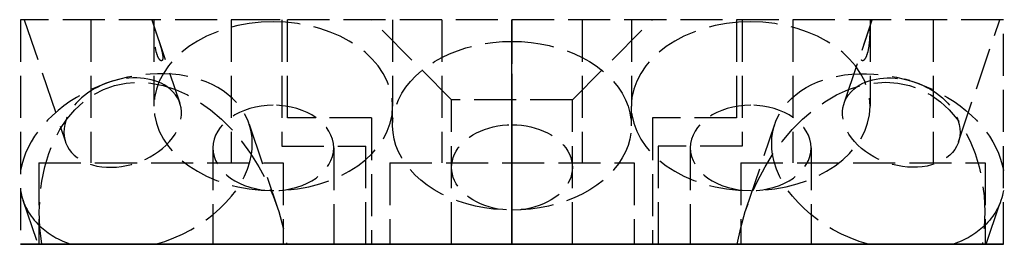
# Model space of a CAD drawing. Header units: millimetres. Extents: x -17.5 to 17.5, y 0 to 8.
import ezdxf

# ---------------------------------------------------------------- set-up
doc = ezdxf.new("R2010")
doc.units = ezdxf.units.MM
doc.header["$LTSCALE"] = 10
doc.linetypes.add('ALLCAD_Strich', pattern=[0.2, 0.15, -0.05])
for name, color, linetype in [('BESCH_KONT_sich_schn_ansi_2d', 40, 'Continuous'), ('BESCH_KONT_sich_schn_grun_2d', 10, 'Continuous'), ('BESCH_KONT_sich_schn_seit_2d', 160, 'Continuous')]:
    doc.layers.add(name, color=color, linetype=linetype)

msp = doc.modelspace()

# ---------------------------------------------------------------- linework, layer by layer
at = {"layer": 'BESCH_KONT_sich_schn_ansi_2d', "linetype": 'ALLCAD_Strich'}
for p, q in [((-17.5, 0, -89.00000000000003), (17.5, 0, -89.00000000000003)), ((-17.5, 0, -89.00000000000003), (-17.5, 0, -21.00000000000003)), ((-17.5, 0, -21.00000000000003), (-5.200000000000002, 0, -21.00000000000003)), ((-17.5, 0, -21), (-5, 0, -21)), ((-17.5, 0, -21), (-17.5, 0)), ((-17.5, 0), (-16.74603914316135, 0)), ((-17.43400744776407, 0, -1.876542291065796), (-16.83155035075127, 0)), ((-17.14708921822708, 0, -7.852789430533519), (-15.91031046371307, 0, -4.000452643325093)), ((-16.74603914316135, 0), (-8.02025296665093, 0)), ((-15.13053968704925, 0, -5.623732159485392), (-15.89260009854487, 0, -5.085350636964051)), ((-13.39508348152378, 0, -6.180894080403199), (-12.46204713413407, 0, -6.186717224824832)), ((-13.05291078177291, 0, -9.167210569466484), (-12.67058279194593, 0, -7.976329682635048)), ((-12.75, 0, -8), (-12.75, 0, -11.08111831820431)), ((-12.60318305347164, 0, -7.766391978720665), (-11.81613202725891, 0, -5.314873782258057)), ((-10.64999999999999, 0, -12.56604255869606), (-10.64999999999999, 0, -15.99999999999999)), ((-9.340864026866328, 0, -4.474816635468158), (-8.353428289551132, 0, -1.399137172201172)), ((-8.24999999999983, 0, -2), (-8.750000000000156, 0, -2)), ((-5.199999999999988, 0, -77.00000000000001), (-8.199999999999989, 0, -77.00000000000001)), ((-8.199999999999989, 0, -21.00000000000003), (-8.199999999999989, 0, -77.00000000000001)), ((-8.02025296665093, 0), (8.020252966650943, 0)), ((-8, 0, -76), (-8, 0, -21)), ((-5.200000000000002, 0, -76), (-8, 0, -76)), ((-6.349999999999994, 0, -12.56604255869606), (-6.349999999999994, 0, -15.99999999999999)), ((-5.200000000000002, 0, -77.00000000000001), (-5.200000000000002, 0, -21.00000000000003)), ((5.200000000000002, 0, -77.00000000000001), (-5.200000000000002, 0, -77.00000000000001)), ((-5, 0, -76), (-5.200000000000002, 0, -76)), ((-5, 0, -76), (5, 0, -76)), ((-5, 0, -21), (-5, 0, -76)), ((-4.249999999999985, 0, -8.000000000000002), (-4.249999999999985, 0, -11.08111831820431)), ((-4.25, 0, -40.06247459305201), (-4.25, 0, -36.2843)), ((-4.25, 0, -68.346774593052), (-4.25, 0, -64.5686)), ((-2.150000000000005, 0, -44.28429999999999), (-2.150000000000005, 0, -41.54739883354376)), ((-2.150000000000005, 0, -72.5686), (-2.150000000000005, 0, -69.83169883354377)), ((-0.0098449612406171, 0, -0.0071317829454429), (-0.0098449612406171, 0, -0.004496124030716)), ((-0.0081395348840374, 0, -0.004496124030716), (-0.0081395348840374, 0, -0.0071317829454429)), ((-0.0063565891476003, 0, -0.0098449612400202), (-0.0071317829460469, 0, -0.0098449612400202)), ((-0.0071317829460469, 0, -0.0017829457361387), (-0.0063565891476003, 0, -0.0017829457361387)), ((-0.0065116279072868, 0, -0.0033333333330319), (-0.0069767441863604, 0, -0.0033333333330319)), ((-0.0069767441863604, 0, -0.0082945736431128), (-0.0065116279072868, 0, -0.0082945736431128)), ((-0.0053488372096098, 0, -0.0071317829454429), (-0.0053488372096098, 0, -0.004496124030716)), ((-0.0036434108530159, 0, -0.004496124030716), (-0.0036434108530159, 0, -0.0071317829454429)), ((-0.0027131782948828, 0, -0.001937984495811), (0.0010077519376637, 0, -0.001937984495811)), ((-0.0010077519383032, 0, -0.0096899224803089), (-0.0027131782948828, 0, -0.0096899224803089)), ((-0.0027131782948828, 0, -0.0096899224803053), (-0.0027131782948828, 0, -0.001937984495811)), ((-0.0010077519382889, 0, -0.0070542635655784), (-0.0010077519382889, 0, -0.0096899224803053)), ((0.0010077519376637, 0, -0.0070542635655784), (-0.0010077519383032, 0, -0.0070542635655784)), ((-0.0009871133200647, 0, -0.0056589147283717), (0.0005632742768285, 0, -0.0056589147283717)), ((-0.0009871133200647, 0, -0.0034883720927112), (-0.0009871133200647, 0, -0.0056589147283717)), ((0.0005632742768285, 0, -0.0034883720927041), (-0.0009871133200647, 0, -0.0034883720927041)), ((0.0014935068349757, 0, -0.0047286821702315), (0.0014935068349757, 0, -0.0044186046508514)), ((0.0031782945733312, 0, -0.0041085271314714), (0.0031782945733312, 0, -0.004883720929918)), ((0.003953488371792, 0, -0.0071317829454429), (0.003953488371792, 0, -0.004496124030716)), ((0.0056589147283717, 0, -0.004496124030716), (0.0056589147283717, 0, -0.0071317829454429)), ((0.0074418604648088, 0, -0.0098449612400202), (0.0066666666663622, 0, -0.0098449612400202)), ((0.0066666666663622, 0, -0.0017829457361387), (0.0074418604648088, 0, -0.0017829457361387)), ((0.0072868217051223, 0, -0.0033333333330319), (0.0068217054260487, 0, -0.0033333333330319)), ((0.0068217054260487, 0, -0.0082945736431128), (0.0072868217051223, 0, -0.0082945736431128)), ((0.0084496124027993, 0, -0.0071317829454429), (0.0084496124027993, 0, -0.004496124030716)), ((0.0101550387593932, 0, -0.004496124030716), (0.0101550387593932, 0, -0.0071317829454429)), ((2.150000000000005, 0, -44.2843), (2.150000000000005, 0, -41.54739883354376)), ((2.150000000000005, 0, -72.5686), (2.150000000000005, 0, -69.83169883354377)), ((4.250000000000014, 0, -8), (4.250000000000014, 0, -11.08111831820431)), ((4.25, 0, -40.06247459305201), (4.25, 0, -36.2843)), ((4.25, 0, -68.346774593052), (4.25, 0, -64.5686)), ((5.200000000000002, 0, -76), (5.000000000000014, 0, -76)), ((5, 0, -21), (17.5, 0, -21)), ((5, 0, -76), (5, 0, -21)), ((8.200000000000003, 0, -77.00000000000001), (5.200000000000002, 0, -77.00000000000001)), ((8, 0, -76), (5.200000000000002, 0, -76)), ((5.199999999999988, 0, -21.00000000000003), (5.199999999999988, 0, -77.00000000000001)), ((5.199999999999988, 0, -21.00000000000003), (17.5, 0, -21.00000000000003)), ((6.350000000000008, 0, -12.56604255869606), (6.350000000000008, 0, -15.99999999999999)), ((8, 0, -76), (8, 0, -21)), ((8.020252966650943, 0), (16.74603914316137, 0)), ((8.200000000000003, 0, -21.00000000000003), (8.200000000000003, 0, -77.00000000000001)), ((8.75000000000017, 0, -2), (8.249999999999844, 0, -2)), ((8.353428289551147, 0, -1.399137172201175), (9.340864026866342, 0, -4.474816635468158)), ((10.65, 0, -12.56604255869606), (10.65, 0, -15.99999999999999)), ((11.81613202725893, 0, -5.314873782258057), (12.60318305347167, 0, -7.766391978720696)), ((13.3950834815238, 0, -6.180894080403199), (12.46204713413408, 0, -6.186717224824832)), ((12.67058279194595, 0, -7.976329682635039), (13.05291078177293, 0, -9.167210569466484)), ((12.75000000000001, 0, -8.000000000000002), (12.75000000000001, 0, -11.08111831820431)), ((15.13053968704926, 0, -5.623732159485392), (15.8926000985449, 0, -5.085350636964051)), ((15.9103104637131, 0, -4.000452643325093), (17.14708921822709, 0, -7.852789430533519)), ((16.74603914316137, 0), (17.5, 0)), ((16.83155035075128, 0), (17.43400744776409, 0, -1.876542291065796)), ((17.5, 0, -89.00000000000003), (17.5, 0, -21.00000000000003)), ((17.5, 0, -21), (17.5, 0))]:
    msp.add_line(p, q, dxfattribs=at)
at = {"layer": 'BESCH_KONT_sich_schn_ansi_2d', "linetype": 'ALLCAD_Strich', "extrusion": (0, 1, 0)}
for centre, radius in [((12.5, -27.00000000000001), 4.349999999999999), ((12.5, -54.00000000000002), 4.349999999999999), ((0, -84.00000000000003), 4.349999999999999), ((0, -25), 2.149999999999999), ((-12.5, -37.00000000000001), 4.349999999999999), ((-12.5, -64.00000000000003), 4.349999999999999)]:
    msp.add_circle(centre, radius, dxfattribs=at)
at = {"layer": 'BESCH_KONT_sich_schn_ansi_2d', "linetype": 'ALLCAD_Strich', "extrusion": (0, -1, 0)}
for centre, radius in [((-12.5, -27.00000000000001), 2.5), ((-12.5, -54.00000000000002), 2.5), ((0, -25), 5), ((0, -84.00000000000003), 2.5), ((12.5, -37.00000000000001), 2.5), ((12.5, -64.00000000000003), 2.5)]:
    msp.add_circle(centre, radius, dxfattribs=at)
at = {"layer": 'BESCH_KONT_sich_schn_ansi_2d', "linetype": 'ALLCAD_Strich', "extrusion": (0, 1, 0)}
for centre, radius, start, end in [((0.0071317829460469, -0.0071317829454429), 0.0027131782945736, 270, 2.036e-13), ((0.0071317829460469, -0.0044961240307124), 0.0027131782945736, 0, 90), ((0.0063565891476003, -0.0071317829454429), 0.0027131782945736, 180, 270), ((0.0063565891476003, -0.0044961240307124), 0.0027131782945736, 90, 180), ((-0.0010077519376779, -0.0048837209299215), 0.0021705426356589, 180, 270), ((-0.0010077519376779, -0.0041085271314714), 0.0021705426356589, 90, 180), ((-0.0066666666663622, -0.0071317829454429), 0.0027131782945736, 270, 0), ((-0.0066666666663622, -0.0044961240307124), 0.0027131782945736, 0, 90), ((-0.0074418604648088, -0.0071317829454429), 0.0027131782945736, 180, 270), ((-0.0074418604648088, -0.0044961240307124), 0.0027131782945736, 90, 180)]:
    msp.add_arc(centre, radius, start, end, dxfattribs=at)
at = {"layer": 'BESCH_KONT_sich_schn_ansi_2d', "linetype": 'ALLCAD_Strich', "extrusion": (0, -1, 0)}
for centre, radius, start, end in [((-0.0069767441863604, -0.0044961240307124), 0.0011627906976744, 90, 180.0000000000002), ((-0.0069767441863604, -0.0071317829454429), 0.0011627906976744, 179.9999999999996, 270), ((-0.0065116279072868, -0.0044961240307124), 0.0011627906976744, 359.9999999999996, 90), ((-0.0065116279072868, -0.0071317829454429), 0.0011627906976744, 270, 4.071e-13), ((0.0005632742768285, -0.0044186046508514), 0.0009302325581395, 0, 90), ((0.0005632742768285, -0.0047286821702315), 0.0009302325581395, 270, 0), ((0.0068217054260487, -0.0044961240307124), 0.0011627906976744, 90, 180.0000000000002), ((0.0068217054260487, -0.0071317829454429), 0.0011627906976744, 179.9999999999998, 270), ((0.0072868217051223, -0.0044961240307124), 0.0011627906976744, 359.9999999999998, 90), ((0.0072868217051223, -0.0071317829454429), 0.0011627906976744, 270, 4.071e-13)]:
    msp.add_arc(centre, radius, start, end, dxfattribs=at)
for centre, major_axis, ratio, start_param, end_param in [((-15.09999999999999, 0, -8.510000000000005), (0.9790083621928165, 0, 3.049429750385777), 0.671302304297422, 0.4894562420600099, 3.141592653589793), ((-13.3874357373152, 0, -3.175679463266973), (4.046571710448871, 0, -1.29913717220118), 0.671302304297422, 0.3594193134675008, 2.782173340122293), ((-13.86322124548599, 0, -4.657663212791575), (-2.047089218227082, 0, 0.6572105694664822), 0.671302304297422, -1.124704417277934, 0.9467038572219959), ((-15.09999999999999, 0, -8.510000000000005), (0.9790083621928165, 0, 3.049429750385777), 0.671302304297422, -3.141592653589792, -0.4894562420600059), ((-13.86322124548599, 0, -4.657663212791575), (2.047089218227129, 0, -0.6572105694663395), 0.671302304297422, -2.194888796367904, -0.9467038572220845), ((-15.09999999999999, 0, -8.510000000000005), (0.9790083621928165, 0, 3.049429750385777), 0.671302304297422, -0.4894562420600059, 0.4894562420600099), ((-8.5, 0, -8), (0, 0, -6.010407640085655), 0.7071067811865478, -3.082735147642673, -0.3331178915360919), ((-8.5, 0, -11.0811183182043), (-4.250000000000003, 0), 0.7071067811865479, 1.570796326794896, 7.853981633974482), ((-13.3874357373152, 0, -3.175679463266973), (4.04657171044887, 0, -1.299137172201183), 0.6713023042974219, -1.191150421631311, 0.359419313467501), ((-8.5, 0, -12.56604255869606), (2.150000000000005, 0), 0.7071067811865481, -0.8524914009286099, 3.994084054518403), ((-8.5, 0, -12.56604255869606), (2.15, 0), 0.7071067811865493, -2.289101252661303, -1.570796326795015), ((-8.5, 0, -8), (0, 0, -6.010407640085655), 0.7071067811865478, -0.3331178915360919, 0.3331178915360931), ((-8.5, 0, -5.000000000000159), (-4.25000000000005, 0), 0.707106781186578, -1.629653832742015, -1.511938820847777), ((-8.5, 0, -12.56604255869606), (2.150000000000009, 0), 0.7071067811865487, -1.570796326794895, -0.8524914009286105), ((-8.5, 0, -8), (0, 0, -6.010407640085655), 0.7071067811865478, 0.3331178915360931, 3.082735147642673), ((0, 0, -36.2843), (0, 0, -6.010407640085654), 0.7071067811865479, -3.141592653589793, -0.3331178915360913), ((0, 0, -64.5686), (0, 0, -6.010407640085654), 0.7071067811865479, -3.141592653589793, -0.3331178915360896), ((0, 0, -36.2843), (0, 0, -6.010407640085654), 0.7071067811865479, -0.3331178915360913, 0.3331178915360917), ((0, 0, -64.5686), (0, 0, -6.010407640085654), 0.7071067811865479, -0.3331178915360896, 0.3331178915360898), ((0, 0, -36.2843), (0, 0, -6.010407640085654), 0.7071067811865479, 0.3331178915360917, 3.141592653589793), ((0, 0, -64.5686), (0, 0, -6.010407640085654), 0.7071067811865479, 0.3331178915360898, 3.141592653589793), ((8.500000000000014, 0, -8), (0, 0, -6.010407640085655), 0.7071067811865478, -3.082735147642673, -0.3331178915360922), ((8.500000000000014, 0, -11.0811183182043), (-4.250000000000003, 0), 0.7071067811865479, 1.570796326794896, 7.853981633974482), ((8.500000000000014, 0, -12.56604255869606), (2.150000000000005, 0), 0.7071067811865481, -0.852491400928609, 3.994084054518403), ((8.500000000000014, 0, -12.56604255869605), (2.150000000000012, 0), 0.7071067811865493, -2.289101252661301, -1.570796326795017), ((8.500000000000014, 0, -8), (0, 0, -6.010407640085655), 0.7071067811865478, -0.3331178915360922, 0.333117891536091), ((8.500000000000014, 0, -5.000000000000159), (-4.25000000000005, 0), 0.707106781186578, -1.629653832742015, -1.511938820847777), ((8.5, 0, -12.56604255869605), (2.150000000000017, 0), 0.7071067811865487, -1.570796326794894, -0.8524914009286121), ((8.500000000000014, 0, -8), (0, 0, -6.010407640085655), 0.7071067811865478, 0.333117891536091, 3.082735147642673), ((15.10000000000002, 0, -8.510000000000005), (-0.9790083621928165, 0, 3.049429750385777), 0.671302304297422, 0.4894562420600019, 3.141592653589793), ((15.10000000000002, 0, -8.510000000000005), (-0.9790083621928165, 0, 3.049429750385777), 0.671302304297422, -0.4894562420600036, 0.489456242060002), ((15.10000000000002, 0, -8.510000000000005), (-0.9790083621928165, 0, 3.049429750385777), 0.671302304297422, -3.141592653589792, -0.4894562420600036)]:
    msp.add_ellipse(centre, major_axis=major_axis, ratio=ratio, start_param=start_param, end_param=end_param, dxfattribs=at)
at = {"layer": 'BESCH_KONT_sich_schn_ansi_2d', "linetype": 'ALLCAD_Strich', "extrusion": (0, -0.9999999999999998, 0)}
for centre, major_axis, ratio, start_param, end_param in [((-13.3874357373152, 0, -3.175679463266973), (-4.046571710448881, 0, 1.299137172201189), 0.6713023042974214, 0.3263788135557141, 1.19115042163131), ((-13.38743573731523, 0, -3.175679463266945), (-4.04657171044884, 0, 1.299137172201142), 0.6713023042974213, -0.359419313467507, 0.0981658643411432), ((-13.86322124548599, 0, -4.657663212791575), (2.047089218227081, 0, -0.6572105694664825), 0.6713023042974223, -0.9467038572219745, 2.016888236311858)]:
    msp.add_ellipse(centre, major_axis=major_axis, ratio=ratio, start_param=start_param, end_param=end_param, dxfattribs=at)
at = {"layer": 'BESCH_KONT_sich_schn_ansi_2d', "linetype": 'ALLCAD_Strich', "extrusion": (0, 1, 0)}
for centre, major_axis, ratio, start_param, end_param in [((-12.4, 0, -0.0999999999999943), (1.935249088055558, 0, 6.027942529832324), 0.6713023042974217, -2.761946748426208, -1.76685090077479), ((-12.4, 0, -0.0999999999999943), (1.935249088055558, 0, 6.027942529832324), 0.6713023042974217, 1.34230622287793, 2.761946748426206), ((-8.5, 0, -15.99999999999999), (0, 0, -3.040559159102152), 0.7071067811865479, -3.141592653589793, 3.141592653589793), ((0, 0, -40.06247459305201), (-4.250000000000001, 0), 0.7071067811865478, -1.570796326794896, 4.712388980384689), ((0, 0, -68.346774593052), (-4.250000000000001, 0), 0.7071067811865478, -1.570796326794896, 4.712388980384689), ((0, 0, -41.54739883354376), (-2.149999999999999, 0), 0.7071067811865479, -0.6436101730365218, 3.785202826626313), ((0, 0, -69.83169883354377), (-2.15, 0), 0.7071067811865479, -0.6436101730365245, 3.785202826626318), ((0, 0, -72.5686), (0, 0, -3.040559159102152), 0.7071067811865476, -3.141592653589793, 3.141592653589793), ((0, 0, -44.28429999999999), (0, 0, -3.040559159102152), 0.7071067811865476, -3.141592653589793, 3.141592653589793), ((1.42e-14, 0, -41.54739883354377), (-2.150000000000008, 0), 0.7071067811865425, -1.570796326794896, -0.6436101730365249), ((0, 0, -69.83169883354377), (-2.15, 0), 0.7071067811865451, -1.570796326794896, -0.6436101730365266), ((-1.42e-14, 0, -41.54739883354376), (-2.150000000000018, 0), 0.7071067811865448, -2.497982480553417, -1.57079632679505), ((0, 0, -69.83169883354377), (-2.150000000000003, 0), 0.7071067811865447, -2.497982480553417, -1.570796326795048), ((8.500000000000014, 0, -15.99999999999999), (0, 0, -3.040559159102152), 0.7071067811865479, -3.141592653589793, 3.141592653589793), ((12.40000000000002, 0, -0.0999999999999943), (-1.935249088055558, 0, 6.027942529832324), 0.6713023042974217, -2.76194674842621, -1.34230622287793), ((13.38743573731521, 0, -3.175679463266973), (-4.046571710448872, 0, -1.299137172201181), 0.6713023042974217, -1.191150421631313, 0.3594193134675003), ((13.38743573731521, 0, -3.175679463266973), (-4.04657171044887, 0, -1.299137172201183), 0.6713023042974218, 0.3594193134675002, 2.782173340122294), ((13.86322124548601, 0, -4.657663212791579), (-2.047089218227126, 0, -0.6572105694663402), 0.6713023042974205, -2.194888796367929, -0.9467038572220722), ((13.38743573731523, 0, -3.175679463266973), (4.046571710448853, 0, 1.299137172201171), 0.6713023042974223, 0.3263788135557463, 1.191150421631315), ((12.40000000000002, 0, -0.0999999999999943), (-1.935249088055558, 0, 6.027942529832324), 0.6713023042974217, 1.766850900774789, 2.761946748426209), ((13.38743573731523, 0, -3.175679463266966), (4.046571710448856, 0, 1.29913717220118), 0.6713023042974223, -0.359419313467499, 0.0981658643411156)]:
    msp.add_ellipse(centre, major_axis=major_axis, ratio=ratio, start_param=start_param, end_param=end_param, dxfattribs=at)
at = {"layer": 'BESCH_KONT_sich_schn_ansi_2d', "linetype": 'ALLCAD_Strich', "extrusion": (0, 0.9999999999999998, 0)}
for major_axis, start_param, end_param in [((-2.047089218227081, 0, -0.6572105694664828), -0.9467038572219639, 2.016888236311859), ((2.047089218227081, 0, 0.6572105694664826), -1.124704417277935, 0.9467038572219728)]:
    msp.add_ellipse((13.86322124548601, 0, -4.657663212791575), major_axis=major_axis, ratio=0.6713023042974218, start_param=start_param, end_param=end_param, dxfattribs=at)
at = {"layer": 'BESCH_KONT_sich_schn_ansi_2d', "linetype": 'ALLCAD_Strich', "extrusion": (0, 1, 0)}
for points, weights in [([(-12.69782592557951, 0, -6.180177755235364), (-14.32819289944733, 0, -6.105963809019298), (-15.6970769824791, 0, -5.217279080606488)], [1.057817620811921, 1.061688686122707, 1.057817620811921]), ([(15.69707698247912, 0, -5.217279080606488), (14.32819289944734, 0, -6.105963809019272), (12.69782592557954, 0, -6.180177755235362)], [1.057817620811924, 1.061688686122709, 1.057817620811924])]:
    msp.add_rational_spline(points, weights, degree=2, dxfattribs=at)
for points, knots in [([(-12.63941734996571, 0, -7.205140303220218), (-12.66444349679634, 0, -7.283092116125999), (-12.68647123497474, 0, -7.38095272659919), (-12.71024233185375, 0, -7.539994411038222), (-12.71672760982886, 0, -7.594957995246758), (-12.7270567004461, 0, -7.705554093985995), (-12.73091690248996, 0, -7.761175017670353), (-12.73564753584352, 0, -7.852676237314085), (-12.73719983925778, 0, -7.892223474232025), (-12.73918580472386, 0, -7.965122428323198), (-12.73963817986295, 0, -7.998429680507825), (-12.73963817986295, 0, -8.051336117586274), (-12.73919700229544, 0, -8.074942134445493), (-12.73722103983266, 0, -8.109490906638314), (-12.73566639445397, 0, -8.120508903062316), (-12.73088574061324, 0, -8.134071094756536), (-12.72698343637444, 0, -8.132029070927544), (-12.71656839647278, 0, -8.112825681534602), (-12.71003862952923, 0, -8.09558411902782), (-12.68617705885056, 0, -8.026266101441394), (-12.66414687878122, 0, -7.956175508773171), (-12.61439120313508, 0, -7.801195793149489), (-12.58299352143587, 0, -7.704876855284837), (-12.53485604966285, 0, -7.549844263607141), (-12.51872843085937, 0, -7.496467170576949), (-12.48853713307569, 0, -7.389139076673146), (-12.47446983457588, 0, -7.335197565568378), (-12.45491588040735, 0, -7.246135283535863), (-12.44756697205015, 0, -7.207541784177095), (-12.43761147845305, 0, -7.135954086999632), (-12.43506387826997, 0, -7.102991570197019), (-12.43506387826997, 0, -7.050085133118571), (-12.43755128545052, 0, -7.026142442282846), (-12.44746469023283, 0, -6.990287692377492), (-12.45483792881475, 0, -6.978312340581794), (-12.47459864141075, 0, -6.962285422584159), (-12.48879148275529, 0, -6.962634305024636), (-12.51915250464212, 0, -6.978555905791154), (-12.53532546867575, 0, -6.994210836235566), (-12.58347286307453, 0, -7.059533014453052), (-12.61468782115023, 0, -7.128112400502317), (-12.63941734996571, 0, -7.205140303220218)], [0, 0, 0, 0, 0.0331377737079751, 0.0331377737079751, 0.0497066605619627, 0.0497066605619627, 0.0662755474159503, 0.0662755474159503, 0.0775725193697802, 0.0775725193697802, 0.0888694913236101, 0.0888694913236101, 0.1000188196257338, 0.1000188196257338, 0.1111681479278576, 0.1111681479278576, 0.1275406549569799, 0.1275406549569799, 0.1439131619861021, 0.1439131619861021, 0.1766581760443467, 0.1766581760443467, 0.209795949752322, 0.209795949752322, 0.2263648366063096, 0.2263648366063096, 0.2429337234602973, 0.2429337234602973, 0.2542306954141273, 0.2542306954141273, 0.2655276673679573, 0.2655276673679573, 0.2766769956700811, 0.2766769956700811, 0.2878263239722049, 0.2878263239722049, 0.3041988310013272, 0.3041988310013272, 0.3205713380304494, 0.3205713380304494, 0.3533163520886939, 0.3533163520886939, 0.3533163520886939, 0.3533163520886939]), ([(12.63941734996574, 0, -7.205140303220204), (12.61468782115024, 0, -7.128112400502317), (12.58347286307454, 0, -7.059533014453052), (12.53532546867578, 0, -6.994210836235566), (12.51915250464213, 0, -6.978555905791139), (12.4887914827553, 0, -6.962634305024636), (12.47459864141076, 0, -6.962285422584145), (12.45483792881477, 0, -6.97831234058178), (12.44746469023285, 0, -6.990287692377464), (12.43755128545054, 0, -7.026142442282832), (12.43506387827, 0, -7.050085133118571), (12.43506387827, 0, -7.102991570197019), (12.43761147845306, 0, -7.13595408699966), (12.44756697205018, 0, -7.207541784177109), (12.45491588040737, 0, -7.246135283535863), (12.4744698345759, 0, -7.335197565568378), (12.48853713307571, 0, -7.38913907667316), (12.5187284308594, 0, -7.496467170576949), (12.53485604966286, 0, -7.549844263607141), (12.58299352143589, 0, -7.704876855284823), (12.61439120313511, 0, -7.801195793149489), (12.66414687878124, 0, -7.956175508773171), (12.68617705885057, 0, -8.02626610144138), (12.71003862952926, 0, -8.09558411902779), (12.71656839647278, 0, -8.112825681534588), (12.72698343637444, 0, -8.13202907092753), (12.73088574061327, 0, -8.13407109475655), (12.73566639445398, 0, -8.12050890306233), (12.73722103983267, 0, -8.1094909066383), (12.73919700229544, 0, -8.074942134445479), (12.73963817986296, 0, -8.051336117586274), (12.73963817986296, 0, -7.998429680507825), (12.73918580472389, 0, -7.965122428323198), (12.73719983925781, 0, -7.892223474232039), (12.73564753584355, 0, -7.852676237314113), (12.73091690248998, 0, -7.761175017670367), (12.72705670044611, 0, -7.705554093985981), (12.71672760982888, 0, -7.594957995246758), (12.71024233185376, 0, -7.539994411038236), (12.68647123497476, 0, -7.380952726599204), (12.66444349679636, 0, -7.283092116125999), (12.63941734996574, 0, -7.205140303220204)], [0, 0, 0, 0, 0.0327450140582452, 0.0327450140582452, 0.0491175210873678, 0.0491175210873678, 0.0654900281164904, 0.0654900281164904, 0.0766393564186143, 0.0766393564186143, 0.0877886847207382, 0.0877886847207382, 0.0990856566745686, 0.0990856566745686, 0.1103826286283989, 0.1103826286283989, 0.1269515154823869, 0.1269515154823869, 0.1435204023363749, 0.1435204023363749, 0.176658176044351, 0.176658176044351, 0.2094031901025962, 0.2094031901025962, 0.2257756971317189, 0.2257756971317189, 0.2421482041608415, 0.2421482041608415, 0.2532975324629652, 0.2532975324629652, 0.2644468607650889, 0.2644468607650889, 0.2757438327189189, 0.2757438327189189, 0.2870408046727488, 0.2870408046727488, 0.3036096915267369, 0.3036096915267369, 0.3201785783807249, 0.3201785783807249, 0.3533163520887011, 0.3533163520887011, 0.3533163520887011, 0.3533163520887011])]:
    msp.add_open_spline(points, degree=3, knots=knots, dxfattribs=at)
at = {"layer": 'BESCH_KONT_sich_schn_grun_2d', "linetype": 'ALLCAD_Strich'}
for p, q in [((-17.5, 7.999999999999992), (-17.5, -1.42e-14)), ((17.5, 7.999999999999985), (-17.5, 7.999999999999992)), ((-17.36914777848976, 7.999999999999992), (-15.90032964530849, 3.647946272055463)), ((-15, 7.999999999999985), (-15, 2.899999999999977)), ((-12.83085222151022, 7.999999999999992), (-11.82611284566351, 5.022994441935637)), ((-12.75, 7.999999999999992), (-12.75, 4.918881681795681)), ((-10, 7.999999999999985), (-10, 2.899999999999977)), ((-8.200000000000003, 7.999999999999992), (-8.199999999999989, 3.499999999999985)), ((-8, 4.5), (-8, 7.999999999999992)), ((-2.149999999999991, 5.149999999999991), (-4.999999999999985, 7.999999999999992)), ((-4.249999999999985, 7.999999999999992), (-4.249999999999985, 4.918881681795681)), ((-2.5, 7.999999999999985), (-2.5, 2.899999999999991)), ((2.150000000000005, 5.149999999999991), (5.000000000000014, 7.999999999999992)), ((2.5, 7.999999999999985), (2.5, 2.899999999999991)), ((4.250000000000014, 7.999999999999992), (4.250000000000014, 4.918881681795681)), ((8, 7.999999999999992), (8, 4.499999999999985)), ((8.200000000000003, 7.999999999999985), (8.200000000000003, 3.499999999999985)), ((10, 7.999999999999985), (10, 2.899999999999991)), ((11.82611284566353, 5.022994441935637), (12.83085222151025, 7.999999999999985)), ((12.75000000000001, 7.999999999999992), (12.75000000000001, 4.918881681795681)), ((15, 7.999999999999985), (15, 2.899999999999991)), ((15.9003296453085, 3.647946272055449), (17.36914777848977, 7.999999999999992)), ((17.5, -1.42e-14), (17.5, 7.999999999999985)), ((-14.52735011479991, 5.706355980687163), (-14.70024861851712, 5.635625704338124)), ((-14.16564109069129, 5.828432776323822), (-13.98524240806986, 5.876940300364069)), ((14.16564109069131, 5.828432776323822), (13.98524240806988, 5.876940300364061)), ((14.52735011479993, 5.706355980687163), (14.70024861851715, 5.63562570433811)), ((-4.25, 4.221825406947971), (-4.25, 4.918881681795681)), ((-2.149999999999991, -1.42e-14), (-2.149999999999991, 5.149999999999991)), ((2.150000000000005, 5.149999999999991), (-2.149999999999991, 5.149999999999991)), ((2.150000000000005, -1.42e-14), (2.150000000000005, 5.149999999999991)), ((4.25, 4.221825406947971), (4.25, 4.918881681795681)), ((-9.360593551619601, 4.284794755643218), (-8.341053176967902, 1.263934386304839)), ((-5, 4.499999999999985), (-8, 4.5)), ((-5, 4.499999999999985), (-5, -1.42e-14)), ((5.000000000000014, 4.499999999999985), (5, -1.42e-14)), ((8, 4.499999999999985), (5.000000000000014, 4.499999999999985)), ((8.341053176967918, 1.263934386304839), (9.36059355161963, 4.284794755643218)), ((-10.64999999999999, 3.433957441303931), (-10.64999999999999, -1.42e-14)), ((-8.199999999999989, 3.499999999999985), (-5.200000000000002, 3.499999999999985)), ((-6.349999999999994, 3.433957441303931), (-6.349999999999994, -1.42e-14)), ((-5.200000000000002, -1.42e-14), (-5.200000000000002, 3.499999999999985)), ((5.200000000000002, 3.499999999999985), (5.200000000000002, -1.42e-14)), ((8.200000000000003, 3.499999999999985), (5.200000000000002, 3.499999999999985)), ((6.350000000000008, 3.433957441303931), (6.350000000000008, -1.42e-14)), ((10.65, 3.433957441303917), (10.65, -1.42e-14)), ((-16.85000000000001, 2.899999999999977), (-16.85000000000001, -1.42e-14)), ((-16.85000000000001, 2.899999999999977), (-8.150000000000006, 2.899999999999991)), ((-8.150000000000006, 2.899999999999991), (-8.150000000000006, -1.42e-14)), ((-4.349999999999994, 2.899999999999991), (-4.349999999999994, -1.42e-14)), ((-4.350000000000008, 2.899999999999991), (4.349999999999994, 2.899999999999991)), ((4.349999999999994, 2.899999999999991), (4.349999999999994, 0)), ((8.150000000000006, 2.899999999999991), (8.150000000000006, -1.42e-14)), ((8.149999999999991, 2.899999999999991), (16.85000000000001, 2.899999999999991)), ((16.85000000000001, 2.899999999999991), (16.85000000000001, -1.42e-14)), ((-17.4142779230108, 1.566676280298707), (-16.88552467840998, 0)), ((16.88552467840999, -1.42e-14), (17.41427792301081, 1.566676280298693)), ((-0.0098449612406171, 0.0049999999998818), (-0.0098449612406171, -1.137e-13)), ((-0.0071317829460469, 0.0049999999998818), (-0.0098449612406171, 0.0049999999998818)), ((-0.0081395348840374, 0.0049999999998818), (-0.0081395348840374, -1.137e-13)), ((-0.0071317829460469, 0.0049999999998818), (-0.0071317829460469, -1.137e-13)), ((-0.0063565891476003, 0.0049999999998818), (-0.0071317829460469, 0.0049999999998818)), ((-0.0069767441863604, 0.0049999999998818), (-0.0069767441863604, -1.137e-13)), ((-0.0065116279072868, 0.0049999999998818), (-0.0065116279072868, -1.137e-13)), ((-0.0063565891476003, 0.0049999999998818), (-0.0036434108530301, 0.0049999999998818)), ((-0.0063565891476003, 0.0049999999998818), (-0.0063565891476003, -1.137e-13)), ((-0.0053488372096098, 0.0049999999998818), (-0.0053488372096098, -1.137e-13)), ((-0.0036434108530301, 0.0049999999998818), (-0.0036434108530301, -1.137e-13)), ((-0.0027131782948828, 0.0049999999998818), (-0.0027131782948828, -1.137e-13)), ((0.0010077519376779, 0.0049999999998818), (-0.0027131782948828, 0.0049999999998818)), ((-0.0010077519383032, 0.0049999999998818), (-0.0010077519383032, -1.137e-13)), ((-0.0009871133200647, -1.137e-13), (-0.0009871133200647, 0.0049999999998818)), ((0.0005632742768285, 0.0049999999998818), (0.0005632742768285, -1.137e-13)), ((0.0010077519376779, 0.0049999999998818), (0.0010077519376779, -1.137e-13)), ((0.0010077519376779, 0.0049999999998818), (0.0031782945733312, 0.0049999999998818)), ((0.0014935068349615, 0.0049999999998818), (0.0014935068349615, -1.137e-13)), ((0.0031782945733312, 0.0049999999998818), (0.0031782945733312, -1.137e-13)), ((0.003953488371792, 0.0049999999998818), (0.003953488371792, -1.137e-13)), ((0.0066666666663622, 0.0049999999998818), (0.003953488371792, 0.0049999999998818)), ((0.0056589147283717, 0.0049999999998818), (0.0056589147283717, -1.137e-13)), ((0.0066666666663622, 0.0049999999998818), (0.0066666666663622, -1.137e-13)), ((0.0074418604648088, 0.0049999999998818), (0.0066666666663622, 0.0049999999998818)), ((0.0068217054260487, 0.0049999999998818), (0.0068217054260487, -1.137e-13)), ((0.0072868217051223, 0.0049999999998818), (0.0072868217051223, -1.137e-13)), ((0.0074418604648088, 0.0049999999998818), (0.010155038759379, 0.0049999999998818)), ((0.0074418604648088, 0.0049999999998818), (0.0074418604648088, -1.137e-13)), ((0.0084496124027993, 0.0049999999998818), (0.0084496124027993, -1.137e-13)), ((0.010155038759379, 0.0049999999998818), (0.010155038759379, -1.137e-13)), ((-17.5, -1.42e-14), (-16.74603914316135, -1.42e-14)), ((-15.69707698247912, -1.42e-14), (-16.74603914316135, -1.42e-14)), ((-8.02025296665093, -1.42e-14), (-12.69782592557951, -1.42e-14)), ((-8.02025296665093, -1.42e-14), (8.020252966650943, -1.42e-14)), ((12.69782592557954, -1.42e-14), (8.020252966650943, -1.42e-14)), ((16.74603914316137, -1.42e-14), (15.69707698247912, -1.42e-14)), ((16.74603914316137, -1.42e-14), (17.5, -1.42e-14))]:
    msp.add_line(p, q, dxfattribs=at)
at = {"layer": 'BESCH_KONT_sich_schn_grun_2d', "linetype": 'ALLCAD_Strich', "extrusion": (0, 0, -1)}
for centre, major_axis, ratio, start_param, end_param in [((-8.499999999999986, 4.918881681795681), (-4.250000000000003, 5e-16), 0.7071067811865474, 1.570796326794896, 7.853981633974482), ((-8.499999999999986, 10.99999999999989), (-4.25000000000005, -3e-16), 0.7071067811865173, -1.629653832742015, -1.511938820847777), ((8.500000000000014, 4.918881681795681), (-4.250000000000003, 5e-16), 0.7071067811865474, 1.570796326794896, 7.853981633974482), ((8.500000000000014, 10.99999999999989), (-4.25000000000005, -3e-16), 0.7071067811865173, -1.629653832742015, -1.511938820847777), ((13.38743573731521, 2.925735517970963), (-4.026842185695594, 1.359059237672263), 0.7057065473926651, -0.3612079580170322, 2.793666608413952), ((12.36789536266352, -0.0951248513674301), (1.925813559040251, 5.70611424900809), 0.7057065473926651, -1.788398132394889, 1.320758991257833), ((13.86322124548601, 4.335470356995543), (2.037108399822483, -0.6875240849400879), 0.7057065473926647, -0.4882747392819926, 3.629867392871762), ((13.86322124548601, 4.335470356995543), (2.037108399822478, -0.6875240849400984), 0.7057065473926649, -1.570796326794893, -0.4882747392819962), ((-8.499999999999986, 3.433957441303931), (-2.150000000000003, 3e-16), 0.7071067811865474, 1.570796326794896, 7.853981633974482), ((8.500000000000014, 3.433957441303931), (-2.150000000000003, 3e-16), 0.7071067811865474, 1.570796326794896, 7.853981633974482), ((13.38743573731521, 2.925735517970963), (-4.026842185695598, 1.359059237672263), 0.7057065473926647, -1.637242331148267, -0.3612079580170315), ((13.38743573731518, 2.925735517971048), (4.026842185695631, -1.359059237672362), 0.7057065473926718, 0.3612079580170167, 0.7450585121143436)]:
    msp.add_ellipse(centre, major_axis=major_axis, ratio=ratio, start_param=start_param, end_param=end_param, dxfattribs=at)
at = {"layer": 'BESCH_KONT_sich_schn_grun_2d', "linetype": 'ALLCAD_Strich'}
for centre, major_axis, ratio, start_param, end_param in [((0, 4.221825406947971), (-4.250000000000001, 5e-16), 0.7071067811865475, -1.570796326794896, 4.712388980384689), ((-13.3874357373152, 2.925735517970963), (4.026842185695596, 1.359059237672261), 0.7057065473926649, -0.3612079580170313, 2.793666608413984), ((-13.863221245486, 4.335470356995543), (-2.037108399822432, -0.6875240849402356), 0.7057065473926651, -2.653317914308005, -1.570796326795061), ((-13.863221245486, 4.335470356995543), (-2.037108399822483, -0.6875240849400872), 0.7057065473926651, -0.4882747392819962, 3.629867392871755), ((-13.86322124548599, 4.335470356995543), (-2.03710839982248, -0.6875240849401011), 0.7057065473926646, -1.570796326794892, -0.4882747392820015), ((0, 2.73690116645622), (-2.149999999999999, 3e-16), 0.7071067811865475, -1.570796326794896, 4.712388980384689), ((-13.3874357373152, 2.925735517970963), (4.026842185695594, 1.35905923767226), 0.7057065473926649, -1.637242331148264, -0.3612079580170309), ((-13.38743573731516, 2.925735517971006), (-4.026842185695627, -1.359059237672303), 0.7057065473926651, -0.1197130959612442, 0.3612079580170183), ((-13.38743573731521, 2.925735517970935), (-4.026842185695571, -1.359059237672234), 0.7057065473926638, 0.361207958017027, 0.7450585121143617)]:
    msp.add_ellipse(centre, major_axis=major_axis, ratio=ratio, start_param=start_param, end_param=end_param, dxfattribs=at)
at = {"layer": 'BESCH_KONT_sich_schn_grun_2d', "linetype": 'ALLCAD_Strich', "extrusion": (0, 0, -0.9999999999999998)}
for centre, major_axis, ratio, start_param, end_param in [((13.86322124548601, 4.335470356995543), (2.037108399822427, -0.6875240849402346), 0.7057065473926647, -2.653317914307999, -1.57079632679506), ((-12.3678953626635, -0.0951248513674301), (-1.92581355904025, 5.70611424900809), 0.7057065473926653, -1.320758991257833, 1.78839813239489), ((13.38743573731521, 2.925735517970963), (4.026842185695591, -1.359059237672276), 0.7057065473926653, -0.1197130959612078, 0.3612079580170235)]:
    msp.add_ellipse(centre, major_axis=major_axis, ratio=ratio, start_param=start_param, end_param=end_param, dxfattribs=at)
at = {"layer": 'BESCH_KONT_sich_schn_grun_2d', "linetype": 'ALLCAD_Strich'}
for points, knots in [([(-12.63941734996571, 7.432711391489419), (-12.66444349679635, 7.506862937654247), (-12.68647123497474, 7.572897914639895), (-12.71024233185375, 7.636387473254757), (-12.71672760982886, 7.651728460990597), (-12.7270567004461, 7.667537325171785), (-12.73091690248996, 7.668075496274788), (-12.73564753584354, 7.652811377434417), (-12.7371998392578, 7.641267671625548), (-12.73918580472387, 7.605968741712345), (-12.73963817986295, 7.582122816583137), (-12.73963817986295, 7.529216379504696), (-12.73919700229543, 7.496374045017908), (-12.73722103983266, 7.424388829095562), (-12.73566639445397, 7.385282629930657), (-12.73088574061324, 7.294677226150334), (-12.72698343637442, 7.24003697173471), (-12.71656839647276, 7.132044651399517), (-12.71003862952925, 7.078708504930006), (-12.68617705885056, 6.925203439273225), (-12.66414687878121, 6.831976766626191), (-12.61439120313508, 6.68455254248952), (-12.58299352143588, 6.620059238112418), (-12.53485604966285, 6.560578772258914), (-12.51872843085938, 6.546824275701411), (-12.48853713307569, 6.534283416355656), (-12.47446983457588, 6.535424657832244), (-12.45491588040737, 6.553127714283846), (-12.44756697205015, 6.565625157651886), (-12.43761147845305, 6.602235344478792), (-12.43506387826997, 6.626426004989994), (-12.43506387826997, 6.679332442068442), (-12.43755128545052, 6.711838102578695), (-12.44746469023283, 6.782517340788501), (-12.45483792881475, 6.820666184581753), (-12.47459864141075, 6.908806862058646), (-12.48879148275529, 6.961753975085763), (-12.51915250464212, 7.066464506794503), (-12.53532546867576, 7.118214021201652), (-12.58347286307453, 7.267723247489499), (-12.61468782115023, 7.359438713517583), (-12.63941734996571, 7.432711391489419)], [0, 0, 0, 0, 0.0331377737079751, 0.0331377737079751, 0.0497066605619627, 0.0497066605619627, 0.0662755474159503, 0.0662755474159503, 0.0775725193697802, 0.0775725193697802, 0.0888694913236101, 0.0888694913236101, 0.1000188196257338, 0.1000188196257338, 0.1111681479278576, 0.1111681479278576, 0.1275406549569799, 0.1275406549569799, 0.1439131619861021, 0.1439131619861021, 0.1766581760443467, 0.1766581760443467, 0.209795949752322, 0.209795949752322, 0.2263648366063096, 0.2263648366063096, 0.2429337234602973, 0.2429337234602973, 0.2542306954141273, 0.2542306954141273, 0.2655276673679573, 0.2655276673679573, 0.2766769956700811, 0.2766769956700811, 0.2878263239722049, 0.2878263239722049, 0.3041988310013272, 0.3041988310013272, 0.3205713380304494, 0.3205713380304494, 0.3533163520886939, 0.3533163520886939, 0.3533163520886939, 0.3533163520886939]), ([(12.63941734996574, 7.432711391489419), (12.61468782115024, 7.359438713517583), (12.58347286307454, 7.267723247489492), (12.53532546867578, 7.118214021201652), (12.51915250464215, 7.066464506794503), (12.4887914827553, 6.961753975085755), (12.47459864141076, 6.908806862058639), (12.45483792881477, 6.820666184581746), (12.44746469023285, 6.782517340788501), (12.43755128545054, 6.711838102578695), (12.43506387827, 6.679332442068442), (12.43506387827, 6.626426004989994), (12.43761147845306, 6.602235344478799), (12.44756697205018, 6.565625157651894), (12.45491588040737, 6.553127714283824), (12.47446983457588, 6.535424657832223), (12.48853713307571, 6.534283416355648), (12.5187284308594, 6.546824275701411), (12.53485604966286, 6.560578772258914), (12.58299352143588, 6.620059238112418), (12.6143912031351, 6.684552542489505), (12.66414687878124, 6.831976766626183), (12.68617705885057, 6.925203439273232), (12.71003862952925, 7.078708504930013), (12.71656839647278, 7.132044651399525), (12.72698343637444, 7.240036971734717), (12.73088574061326, 7.294677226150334), (12.73566639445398, 7.385282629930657), (12.73722103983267, 7.424388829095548), (12.73919700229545, 7.496374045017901), (12.73963817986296, 7.529216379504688), (12.73963817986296, 7.582122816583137), (12.73918580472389, 7.605968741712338), (12.7371998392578, 7.641267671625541), (12.73564753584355, 7.652811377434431), (12.73091690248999, 7.668075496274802), (12.72705670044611, 7.667537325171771), (12.71672760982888, 7.651728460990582), (12.71024233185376, 7.636387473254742), (12.68647123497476, 7.572897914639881), (12.66444349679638, 7.506862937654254), (12.63941734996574, 7.432711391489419)], [0, 0, 0, 0, 0.0327450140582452, 0.0327450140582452, 0.0491175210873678, 0.0491175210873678, 0.0654900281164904, 0.0654900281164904, 0.0766393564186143, 0.0766393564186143, 0.0877886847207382, 0.0877886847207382, 0.0990856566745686, 0.0990856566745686, 0.1103826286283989, 0.1103826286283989, 0.1269515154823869, 0.1269515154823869, 0.1435204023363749, 0.1435204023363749, 0.176658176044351, 0.176658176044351, 0.2094031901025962, 0.2094031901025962, 0.2257756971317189, 0.2257756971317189, 0.2421482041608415, 0.2421482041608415, 0.2532975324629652, 0.2532975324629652, 0.2644468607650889, 0.2644468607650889, 0.2757438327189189, 0.2757438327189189, 0.2870408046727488, 0.2870408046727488, 0.3036096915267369, 0.3036096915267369, 0.3201785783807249, 0.3201785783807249, 0.3533163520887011, 0.3533163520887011, 0.3533163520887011, 0.3533163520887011])]:
    msp.add_open_spline(points, degree=3, knots=knots, dxfattribs=at)
for points, weights in [([(-12.69782592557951, -1.42e-14), (-14.32819289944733, -1.42e-14), (-15.69707698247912, -1.42e-14)], [1.057817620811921, 1.061688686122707, 1.057817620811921]), ([(15.69707698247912, -1.42e-14), (14.32819289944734, -1.42e-14), (12.69782592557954, -1.42e-14)], [1.057817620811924, 1.061688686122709, 1.057817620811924])]:
    msp.add_rational_spline(points, weights, degree=2, dxfattribs=at)
at = {"layer": 'BESCH_KONT_sich_schn_seit_2d', "linetype": 'ALLCAD_Strich'}
for p, q in [((0, 7.999999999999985, -86.50000000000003), (0, 2.899999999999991, -86.50000000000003)), ((0, 7.999999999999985, -81.50000000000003), (0, 2.899999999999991, -81.50000000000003)), ((0, 7.999999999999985, -29.50000000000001), (0, 2.899999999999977, -29.50000000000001)), ((0, 7.999999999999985, -24.50000000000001), (0, 2.899999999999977, -24.50000000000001)), ((0, 7.999999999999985, -39.50000000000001), (0, 2.899999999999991, -39.50000000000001)), ((0, 7.999999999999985, -34.50000000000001), (0, 2.899999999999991, -34.50000000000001)), ((0, 7.999999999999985, -56.50000000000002), (0, 2.899999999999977, -56.50000000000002)), ((0, 7.999999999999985, -51.50000000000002), (0, 2.899999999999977, -51.50000000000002)), ((0, 7.999999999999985, -66.50000000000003), (0, 2.899999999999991, -66.50000000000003)), ((0, 7.999999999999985, -61.50000000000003), (0, 2.899999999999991, -61.50000000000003)), ((0, 3.5, -77.00000000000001), (0, 8, -77.00000000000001)), ((0, 5.149999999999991, -22.85), (0, 7.999999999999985, -19.99999999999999)), ((0, 5.149999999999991, -27.14999999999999), (0, 7.999999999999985, -30)), ((0, 8, -14.01040764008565), (0, 7.924085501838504, -14.08632213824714)), ((0, 1.216621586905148, -37.05727077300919), (0, 7.999999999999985, -30.27389235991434)), ((0, 7.227029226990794, -43.06767841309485), (0, 8, -42.29470764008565)), ((0, 8, -11.62944667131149), (0, 2.777693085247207, -6.139496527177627)), ((0, 8, -5.390553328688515), (0, 5.893247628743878, -3.175829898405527)), ((0, 1.216621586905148, -65.3415707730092), (0, 7.999999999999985, -58.55819235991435)), ((0, 7.227029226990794, -71.35197841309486), (0, 7.999999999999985, -70.57900764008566)), ((0, 8, -2.000000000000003), (0, 7.994796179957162, -1.99479617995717)), ((0, 4.5, -76), (0, 8, -76)), ((0, 8, -21.00000000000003), (0, -1.42e-14, -21.00000000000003)), ((0, 8, -89.00000000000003), (0, 8, -21.00000000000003)), ((0, -1.42e-14, -89.00000000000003), (0, 8, -89.00000000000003)), ((0, 8, -21), (0, 8)), ((0, 8), (0, 0)), ((0, 8, -21), (0, 0, -21)), ((0, 7.994796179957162, -1.994796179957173), (0, 1.913677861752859, -8.07591449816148)), ((0, 4.954237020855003, -14.08632213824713), (0, 7.924085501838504, -14.08632213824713)), ((0, 7.924085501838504, -14.08632213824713), (0, 1.913677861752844, -8.075914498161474)), ((0, 4.257180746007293, -43.06767841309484), (0, 7.227029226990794, -43.06767841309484)), ((0, 4.257180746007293, -71.35197841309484), (0, 7.227029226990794, -71.35197841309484)), ((0, 1.216621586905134, -37.05727077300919), (0, 7.227029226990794, -43.06767841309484)), ((0, 1.216621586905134, -65.3415707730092), (0, 7.227029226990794, -71.35197841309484)), ((0, 5.928612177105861, -3.298575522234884), (0, 6.074969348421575, -0.489110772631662)), ((0, 6.005062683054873, -0.2464740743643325), (0, 5.770604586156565)), ((0, -1.42e-14, -22.85), (0, 5.149999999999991, -22.85)), ((0, -1.42e-14, -27.14999999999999), (0, 5.149999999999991, -27.14999999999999)), ((0, 5.149999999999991, -25), (0, 5.149999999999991, -27.14999999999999)), ((0, 5.149999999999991, -22.85), (0, 5.149999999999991, -25)), ((0, 4.954237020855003, -14.08632213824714), (0, 0, -19.04055915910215)), ((0, 4.954237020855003, -14.08632213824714), (0, 1.913677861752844, -11.04576297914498)), ((0, 4.5, -76), (0, 4.5, -21)), ((0, 4.499999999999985, -76), (0, -1.42e-14, -76)), ((0, 0, -47.32485915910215), (0, 4.257180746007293, -43.06767841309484)), ((0, -1.42e-14, -75.60915915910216), (0, 4.257180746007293, -71.35197841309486)), ((0, 1.216621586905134, -40.02711925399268), (0, 4.257180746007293, -43.06767841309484)), ((0, 1.216621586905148, -68.3114192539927), (0, 4.257180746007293, -71.35197841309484)), ((0, 3.499999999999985, -77.00000000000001), (0, -1.42e-14, -77.00000000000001)), ((0, 3.5, -21.00000000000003), (0, 3.5, -77.00000000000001)), ((0, 2.899999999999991, -88.35000000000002), (0, -1.42e-14, -88.35000000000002)), ((0, 2.899999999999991, -79.65000000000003), (0, -1.42e-14, -79.65000000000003)), ((0, 2.899999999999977, -31.35000000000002), (0, -1.42e-14, -31.35000000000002)), ((0, 2.899999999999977, -22.65000000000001), (0, -1.42e-14, -22.65000000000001)), ((0, 2.899999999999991, -41.35000000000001), (0, -1.42e-14, -41.35000000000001)), ((0, 2.899999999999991, -32.65000000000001), (0, -1.42e-14, -32.65000000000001)), ((0, 2.899999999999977, -58.35000000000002), (0, -1.42e-14, -58.35000000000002)), ((0, 2.899999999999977, -49.65000000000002), (0, -1.42e-14, -49.65000000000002)), ((0, 2.899999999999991, -68.35000000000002), (0, -1.42e-14, -68.35000000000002)), ((0, 2.899999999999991, -59.65000000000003), (0, -1.42e-14, -59.65000000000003)), ((0, 2.899999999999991, -88.35000000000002), (0, 2.899999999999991, -79.65000000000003)), ((0, 2.899999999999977, -27.00000000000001), (0, 2.899999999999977, -22.65000000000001)), ((0, 2.899999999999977, -31.35000000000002), (0, 2.899999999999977, -27.00000000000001)), ((0, 2.899999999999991, -37.00000000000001), (0, 2.899999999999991, -32.65000000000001)), ((0, 2.899999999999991, -41.35000000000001), (0, 2.899999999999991, -37.00000000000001)), ((0, 2.899999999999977, -54.00000000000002), (0, 2.899999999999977, -49.65000000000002)), ((0, 2.899999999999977, -58.35000000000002), (0, 2.899999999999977, -54.00000000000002)), ((0, 2.899999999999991, -64.00000000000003), (0, 2.899999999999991, -59.65000000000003)), ((0, 2.899999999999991, -68.35), (0, 2.899999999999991, -64.00000000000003)), ((0, 2.898519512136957, -6.180946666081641), (0, 0.0852512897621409, -6.186821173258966)), ((0, 1.913677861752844, -11.04576297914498), (0, 1.913677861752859, -8.075914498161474)), ((0, 1.913677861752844, -11.04576297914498), (0, -1.42e-14, -12.95944084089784)), ((0, 1.216621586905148, -40.02711925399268), (0, 1.216621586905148, -37.05727077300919)), ((0, -1.42e-14, -41.24374084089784), (0, 1.216621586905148, -40.02711925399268)), ((0, 1.216621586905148, -68.3114192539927), (0, 1.216621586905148, -65.3415707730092)), ((0, 0, -69.52804084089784), (0, 1.216621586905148, -68.3114192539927)), ((0, 0.0049999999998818, -0.003333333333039), (0, -1.137e-13, -0.003333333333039)), ((0, 0.0049999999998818, -0.0098449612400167), (0, -1.137e-13, -0.0098449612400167)), ((0, 0.0049999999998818, -0.0071317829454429), (0, 0.0049999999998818, -0.0098449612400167)), ((0, 0.0049999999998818, -0.0071317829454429), (0, -1.137e-13, -0.0071317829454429)), ((0, 0.0049999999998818, -0.0071317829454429), (0, 0.0049999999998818, -0.0044961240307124)), ((0, 0.0049999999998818, -0.0044961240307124), (0, -1.137e-13, -0.0044961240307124)), ((0, 0.0049999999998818, -0.0017829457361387), (0, 0.0049999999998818, -0.0044961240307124)), ((0, 0.0049999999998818, -0.0017829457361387), (0, -1.137e-13, -0.0017829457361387)), ((0, 0.0049999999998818, -0.0082945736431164), (0, -1.137e-13, -0.0082945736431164)), ((0, 0.0049999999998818, -0.0044186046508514), (0, -1.137e-13, -0.0044186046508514)), ((0, 0.0049999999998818, -0.0047286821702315), (0, -1.137e-13, -0.0047286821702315)), ((0, 0.0049999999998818, -0.0056589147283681), (0, -1.137e-13, -0.0056589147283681)), ((0, 0.0049999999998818, -0.0070542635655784), (0, -1.137e-13, -0.0070542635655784)), ((0, 0.0049999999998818, -0.0048837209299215), (0, -1.137e-13, -0.0048837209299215)), ((0, 0.0049999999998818, -0.0041085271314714), (0, -1.137e-13, -0.0041085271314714)), ((0, 0.0049999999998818, -0.001937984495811), (0, -1.137e-13, -0.001937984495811)), ((0, 0.0049999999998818, -0.0096899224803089), (0, -1.137e-13, -0.0096899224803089)), ((0, -1.137e-13, -0.0034883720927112), (0, 0.0049999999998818, -0.0034883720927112)), ((0, 0, -21), (0, 0)), ((0, -1.42e-14, -89.00000000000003), (0, -1.42e-14, -21.00000000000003))]:
    msp.add_line(p, q, dxfattribs=at)
at = {"layer": 'BESCH_KONT_sich_schn_seit_2d', "linetype": 'ALLCAD_Strich', "extrusion": (1, 0, 0)}
for centre, major_axis, ratio, start_param, end_param in [((0, 2.925735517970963, -3.175679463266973), (0, -3.079327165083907, -2.929205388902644), 0.2265645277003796, 0.167373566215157, 4.598282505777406), ((0, 4.335470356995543, -4.657663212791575), (0, -1.557777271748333, -1.481833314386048), 0.2265645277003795, -2.907773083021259, 3.375412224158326), ((0, 15.11111111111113, -15.98555555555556), (0, -12.928790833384, 13.59139136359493), 0.2265645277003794, -0.1141064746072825, 0.1141064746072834), ((0, 2.925735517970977, -3.175679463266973), (0, -3.079327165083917, -2.929205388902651), 0.2265645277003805, -1.456689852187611, -0.5919182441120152)]:
    msp.add_ellipse(centre, major_axis=major_axis, ratio=ratio, start_param=start_param, end_param=end_param, dxfattribs=at)
msp.add_open_spline([(0, 7.432711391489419, -7.205140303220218), (0, 7.506862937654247, -7.283092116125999), (0, 7.572897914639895, -7.38095272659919), (0, 7.636387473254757, -7.539994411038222), (0, 7.651728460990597, -7.594957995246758), (0, 7.667537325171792, -7.705554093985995), (0, 7.668075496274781, -7.761175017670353), (0, 7.652811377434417, -7.852676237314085), (0, 7.641267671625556, -7.892223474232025), (0, 7.605968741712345, -7.965122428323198), (0, 7.582122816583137, -7.998429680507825), (0, 7.529216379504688, -8.051336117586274), (0, 7.496374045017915, -8.074942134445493), (0, 7.424388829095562, -8.109490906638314), (0, 7.385282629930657, -8.120508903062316), (0, 7.294677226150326, -8.134071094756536), (0, 7.24003697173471, -8.132029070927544), (0, 7.132044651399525, -8.112825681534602), (0, 7.078708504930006, -8.09558411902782), (0, 6.925203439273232, -8.026266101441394), (0, 6.831976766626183, -7.956175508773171), (0, 6.684552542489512, -7.801195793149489), (0, 6.620059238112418, -7.704876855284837), (0, 6.560578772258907, -7.549844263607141), (0, 6.546824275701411, -7.496467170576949), (0, 6.534283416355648, -7.389139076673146), (0, 6.535424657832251, -7.335197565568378), (0, 6.553127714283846, -7.246135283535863), (0, 6.565625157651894, -7.207541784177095), (0, 6.602235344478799, -7.135954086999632), (0, 6.626426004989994, -7.102991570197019), (0, 6.679332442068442, -7.050085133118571), (0, 6.711838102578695, -7.026142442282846), (0, 6.782517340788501, -6.990287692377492), (0, 6.820666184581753, -6.978312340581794), (0, 6.908806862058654, -6.962285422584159), (0, 6.961753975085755, -6.962634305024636), (0, 7.066464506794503, -6.978555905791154), (0, 7.118214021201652, -6.994210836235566), (0, 7.267723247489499, -7.059533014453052), (0, 7.359438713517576, -7.128112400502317), (0, 7.432711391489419, -7.205140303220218)], degree=3, knots=[0, 0, 0, 0, 0.0331377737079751, 0.0331377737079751, 0.0497066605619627, 0.0497066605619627, 0.0662755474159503, 0.0662755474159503, 0.0775725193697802, 0.0775725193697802, 0.0888694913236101, 0.0888694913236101, 0.1000188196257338, 0.1000188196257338, 0.1111681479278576, 0.1111681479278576, 0.1275406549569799, 0.1275406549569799, 0.1439131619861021, 0.1439131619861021, 0.1766581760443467, 0.1766581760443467, 0.209795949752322, 0.209795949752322, 0.2263648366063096, 0.2263648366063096, 0.2429337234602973, 0.2429337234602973, 0.2542306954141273, 0.2542306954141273, 0.2655276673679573, 0.2655276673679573, 0.2766769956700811, 0.2766769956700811, 0.2878263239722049, 0.2878263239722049, 0.3041988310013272, 0.3041988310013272, 0.3205713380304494, 0.3205713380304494, 0.3533163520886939, 0.3533163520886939, 0.3533163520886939, 0.3533163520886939], dxfattribs=at)
msp.add_rational_spline([(0, 1.915788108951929, -2.816066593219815), (0, 2.317103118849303, -2.535854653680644), (0, 2.617006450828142, -2.149033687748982)], [1.459340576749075, 1.474714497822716, 1.459340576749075], degree=2, dxfattribs=at)

doc.saveas('drawing.dxf')
